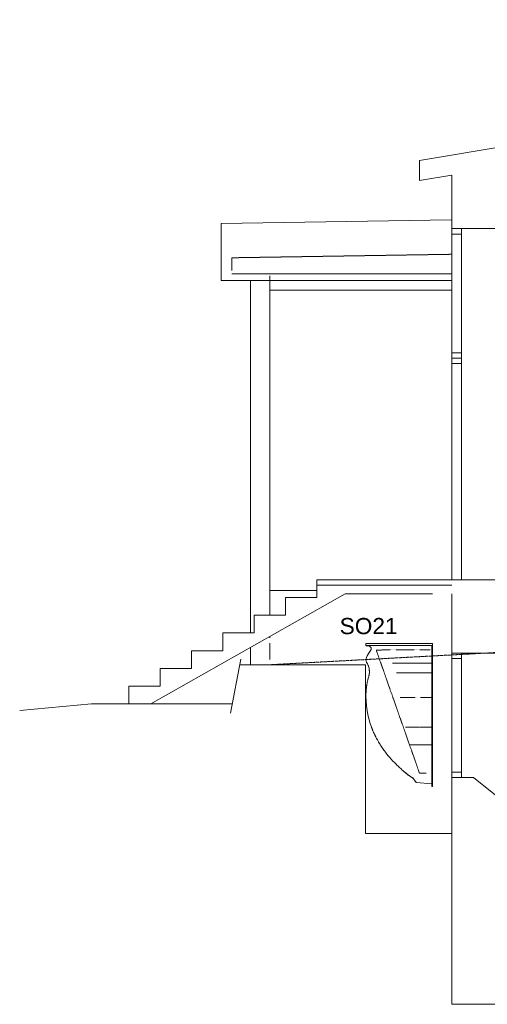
# Model space of a CAD drawing. Header units: millimetres. Extents: x -17045 to 252927, y -178787 to -18768.
# Tile 42 of 46: x 234182 to 238506, y -99490 to -90383. Entities that reach past the tile are written whole.
import ezdxf

# ---------------------------------------------------------------- set-up
doc = ezdxf.new("R2010")
doc.units = ezdxf.units.MM
doc.header["$LTSCALE"] = 10
doc.linetypes.add('PDF_IMPORT', pattern=[1, 0.8, -0.2])
for name, color, linetype in [('PDF_Geometrie', 7, 'Continuous'), ('PDF_Text', 7, 'Continuous'), ('xref', 8, 'Continuous')]:
    doc.layers.add(name, color=color, linetype=linetype)
doc.layers.add('PDF_Obecné01', color=7, linetype='Continuous', true_color=0xd80000)
doc.styles.add('PDF Arial', font='arial.ttf')

# ---------------------------------------------------------------- blocks, each defined once
blk = doc.blocks.new('řez A-A')
at = {"layer": 'PDF_Geometrie', "color": 9, "lineweight": 9}
for p, q in [((58598.6, -36759.9), (50843.9, -38061)), ((50843.9, -38061), (50843.9, -38248.4)), ((50843.9, -38248.4), (51143.7, -38198.1)), ((51143.7, -38198.1), (51143.7, -38692.3)), ((51143.7, -38692.3), (51593.4, -38692.3)), ((51143.7, -41940.1), (51143.7, -38692.3)), ((51233.6, -41940.1), (51233.6, -38692.3)), ((51143.7, -38742.3), (51233.6, -38742.3)), ((49110.1, -39079.1), (49110.1, -38962.1)), ((49110.1, -38962.1), (49110.1, -38962.1)), ((51143.7, -38929.8), (51143.7, -38929.8)), ((49110.1, -39112), (49110.1, -39112)), ((49110.1, -39112), (49110.1, -39112)), ((49459.9, -39112), (49459.9, -39112)), ((51143.7, -39112), (51143.7, -39112)), ((49280, -39172), (49280, -42432.6)), ((49459.9, -39261.9), (51143.7, -39261.9)), ((51143.7, -39841.5), (51233.6, -39841.5)), ((51143.7, -39891.5), (51233.6, -39891.5)), ((51143.7, -39941.5), (51233.6, -39941.5)), ((49894.5, -42104.2), (49894.5, -41940.1)), ((49894.5, -41940.1), (59468, -41940.2)), ((48358.5, -43089.3), (50157.8, -42070)), ((49459.8, -42040), (49894.5, -42040)), ((50157.8, -42070), (50963.8, -42070)), ((51143.7, -42070), (51143.7, -42619.6)), ((49604.7, -42268.4), (49604.7, -42104.2)), ((49604.7, -42104.2), (49894.5, -42104.2)), ((49898.7, -42217.9), (49898.7, -42216.8)), ((49314.9, -42432.6), (49314.9, -42268.4)), ((49314.9, -42268.4), (49604.7, -42268.4)), ((49459.8, -42268.4), (49459.8, -42268.4)), ((49025.1, -42596.8), (49025.1, -42432.6)), ((49025.1, -42432.6), (49314.9, -42432.6)), ((49459.8, -42476.8), (49459.8, -42465.4)), ((49459.8, -42676.7), (49459.8, -42526.8)), ((48735.3, -42760.9), (48735.3, -42596.8)), ((48735.3, -42596.8), (49025.1, -42596.8)), ((49280, -42567.3), (49280, -42726.5)), ((51143.7, -42619.6), (51593.4, -42619.6)), ((51143.7, -42619.6), (51143.7, -43129.3)), ((51143.7, -43768.8), (51143.7, -42619.6)), ((51233.6, -43768.8), (51233.6, -42619.6)), ((51233.6, -42669.6), (51143.7, -42669.6)), ((48445.5, -42925.1), (48445.5, -42760.9)), ((48445.5, -42760.9), (48735.3, -42760.9)), ((50344.2, -42726.5), (49181.3, -42726.5)), ((48155.7, -43089.3), (48155.7, -42925.1)), ((48155.7, -42925.1), (48445.5, -42925.1)), ((47811.6, -43089.3), (47146.9, -43150.2)), ((51233.6, -43718.9), (51143.7, -43718.9)), ((51143.7, -43768.8), (51343.5, -43768.8)), ((51143.7, -43768.8), (51143.7, -43768.8)), ((51343.5, -43768.8), (51593.4, -43968.7)), ((51143.7, -45867.4), (51143.7, -45867.4)), ((51143.7, -45867.4), (51143.7, -45867.4))]:
    blk.add_line(p, q, dxfattribs=at)
at = {"layer": 'PDF_Geometrie', "color": 9, "linetype": 'PDF_IMPORT', "lineweight": 9, "ltscale": 0.11811}
for p, q in [((49110.1, -38962.1), (51143.7, -38929.8)), ((49110.1, -39112), (51143.7, -39112))]:
    blk.add_line(p, q, dxfattribs=at)
at = {"layer": 'PDF_Geometrie', "color": 9, "linetype": 'PDF_IMPORT', "lineweight": 9, "ltscale": 0.118111}
blk.add_line((49459.8, -42268.4), (49459.9, -39129.1), dxfattribs=at)
at = {"layer": 'PDF_Geometrie', "color": 9, "linetype": 'PDF_IMPORT', "lineweight": 9, "ltscale": 0.283465}
blk.add_line((49459.8, -42726.5), (57549.3, -42289.9), dxfattribs=at)
at = {"layer": 'PDF_Geometrie', "color": 9, "linetype": 'PDF_IMPORT', "lineweight": 9, "ltscale": 0.236221}
for p, q in [((51143.7, -43768.8), (51143.7, -45867.4)), ((51143.7, -45867.4), (51743.2, -45867.4))]:
    blk.add_line(p, q, dxfattribs=at)
at = {"layer": 'PDF_Obecné01', "color": 9, "lineweight": 9}
for p, q in [((49010.2, -38644), (51138.1, -38610)), ((49010.2, -39172), (49010.2, -38644)), ((51143.7, -39172), (49010.2, -39172)), ((49894.5, -41990), (51143.7, -41990.1)), ((50963.8, -42529.7), (50349.2, -42529.7)), ((50349.2, -42529.7), (50349.2, -42549.1)), ((50963.8, -43852.4), (50963.8, -42529.7)), ((50349.2, -42549.1), (50963.7, -42549.1)), ((50373.2, -42550.7), (50356.2, -42550.7)), ((50361.3, -42643.3), (50379.1, -42613.5)), ((50379.1, -42613.5), (50396, -42586.8)), ((50379.8, -42553.1), (50379.6, -42553)), ((50379.6, -42553), (50379.7, -42553)), ((50379.7, -42553), (50379.7, -42553)), ((50380, -42553.3), (50379.8, -42553.1)), ((50383.1, -42555.9), (50380, -42553.3)), ((50397.1, -42584.5), (50382, -42608.9)), ((50385.5, -42557.9), (50383.1, -42555.9)), ((50387.6, -42559.7), (50385.5, -42557.9)), ((50389, -42560.9), (50387.6, -42559.7)), ((50389.4, -42561.2), (50389, -42560.9)), ((50389.5, -42561.2), (50389.4, -42561.2)), ((50389.6, -42561.4), (50389.5, -42561.2)), ((50389.7, -42561.5), (50389.6, -42561.4)), ((50390, -42561.7), (50389.7, -42561.5)), ((50390.4, -42562), (50390, -42561.7)), ((50390.9, -42562.4), (50390.4, -42562)), ((50391, -42562.5), (50390.9, -42562.4)), ((50391.2, -42562.7), (50391, -42562.5)), ((50391.3, -42562.8), (50391.2, -42562.7)), ((50391.4, -42562.9), (50391.3, -42562.8)), ((50391.7, -42563.1), (50391.4, -42562.9)), ((50392.1, -42563.4), (50391.7, -42563.1)), ((50393.1, -42564.4), (50392.1, -42563.4)), ((50394.7, -42566.2), (50393.1, -42564.4)), ((50394.1, -42565.6), (50394.1, -42565.6)), ((50395.7, -42567.6), (50394.7, -42566.2)), ((50394.7, -42566.4), (50395.5, -42567.6)), ((50394.7, -42566.4), (50394.7, -42566.4)), ((50395.5, -42567.6), (50396.7, -42569.8)), ((50395.5, -42567.6), (50395.5, -42567.6)), ((50396.7, -42569.5), (50395.7, -42567.6)), ((50396, -42586.7), (50396.1, -42586.6)), ((50396, -42586.8), (50396, -42586.7)), ((50396.1, -42586.6), (50396.2, -42586.5)), ((50396.2, -42586.4), (50396.3, -42586.3)), ((50396.2, -42586.5), (50396.2, -42586.4)), ((50396.3, -42586.3), (50396.7, -42585.5)), ((50396.5, -42585.8), (50397, -42584.7)), ((50396.5, -42585.8), (50396.5, -42585.8)), ((50396.8, -42569.7), (50396.7, -42569.5)), ((50396.7, -42569.8), (50396.7, -42569.8)), ((50396.7, -42585.5), (50397.7, -42582.9)), ((50397.1, -42570.4), (50396.8, -42569.7)), ((50396.8, -42570.1), (50396.8, -42570.1)), ((50397, -42584.7), (50397.4, -42583.5)), ((50397, -42584.7), (50397, -42584.7)), ((50397, -42584.7), (50397, -42584.7)), ((50397.8, -42572.3), (50397.1, -42570.4)), ((50397.4, -42583.5), (50397.8, -42582.3)), ((50397.4, -42583.5), (50397.4, -42583.5)), ((50397.4, -42583.5), (50397.4, -42583.5)), ((50397.5, -42572.2), (50397.5, -42572.2)), ((50397.7, -42572.9), (50398.2, -42575.7)), ((50397.7, -42572.9), (50397.7, -42572.9)), ((50397.7, -42582.9), (50398.5, -42577.4)), ((50398.5, -42577.4), (50397.8, -42572.3)), ((50397.8, -42582.3), (50397.8, -42582.3)), ((50397.8, -42582.3), (50397.8, -42582.3)), ((50397.9, -42581.5), (50397.9, -42581.5)), ((50398, -42581), (50398.2, -42579.7)), ((50398, -42581), (50398, -42581)), ((50398.2, -42575.7), (50398.2, -42575.7)), ((50398.2, -42579.7), (50398.2, -42579.7)), ((50398.2, -42579.7), (50398.2, -42579.7)), ((50398.3, -42575.9), (50398.3, -42577.2)), ((50398.3, -42577.2), (50398.3, -42577.2)), ((50398.3, -42578.7), (50398.3, -42578.7)), ((50444, -42590.4), (50449.9, -42590.4)), ((50449.9, -42590.4), (50451.9, -42590.4)), ((50449.9, -42590.4), (50449.9, -42590.4)), ((50451.9, -42590.4), (50459.9, -42590.3)), ((50451.9, -42590.4), (50451.9, -42590.4)), ((50451.9, -42590.4), (50451.9, -42590.4)), ((50459.9, -42590.3), (50461.7, -42590.3)), ((50459.9, -42590.3), (50459.9, -42590.3)), ((50459.9, -42590.3), (50459.9, -42590.3)), ((50461.7, -42590.3), (50475.9, -42590.2)), ((50461.7, -42590.3), (50461.7, -42590.3)), ((50461.7, -42590.3), (50461.7, -42590.3)), ((50475.9, -42590.2), (50479.5, -42590.2)), ((50475.9, -42590.2), (50475.9, -42590.2)), ((50475.9, -42590.2), (50475.9, -42590.2)), ((50479.5, -42590.2), (50483.9, -42590.2)), ((50479.5, -42590.2), (50479.5, -42590.2)), ((50479.5, -42590.2), (50479.5, -42590.2)), ((50483.9, -42590.2), (50491.9, -42590.2)), ((50483.9, -42590.2), (50483.9, -42590.2)), ((50483.9, -42590.2), (50483.9, -42590.2)), ((50491.9, -42590.2), (50497.3, -42590.1)), ((50491.9, -42590.2), (50491.9, -42590.2)), ((50491.9, -42590.2), (50491.9, -42590.2)), ((50497.3, -42590.1), (50507.9, -42590.1)), ((50497.3, -42590.1), (50497.3, -42590.1)), ((50497.3, -42590.1), (50497.3, -42590.1)), ((50507.9, -42590.1), (50515.1, -42590)), ((50507.9, -42590.1), (50507.9, -42590.1)), ((50507.9, -42590.1), (50507.9, -42590.1)), ((50515.1, -42590), (50515.1, -42590)), ((50515.1, -42590), (50515.1, -42590)), ((50515.9, -42590), (50523.9, -42590)), ((50515.9, -42590), (50515.9, -42590)), ((50523.9, -42590), (50532.9, -42589.9)), ((50523.9, -42590), (50523.9, -42590)), ((50523.9, -42590), (50523.9, -42590)), ((50532.9, -42589.9), (50539.9, -42589.9)), ((50532.9, -42589.9), (50532.9, -42589.9)), ((50532.9, -42589.9), (50532.9, -42589.9)), ((50539.9, -42589.9), (50547.9, -42589.9)), ((50539.9, -42589.9), (50539.9, -42589.9)), ((50539.9, -42589.9), (50539.9, -42589.9)), ((50547.9, -42589.9), (50550.7, -42589.8)), ((50547.9, -42589.9), (50547.9, -42589.9)), ((50547.9, -42589.9), (50547.9, -42589.9)), ((50550.7, -42589.8), (50555.9, -42589.8)), ((50550.7, -42589.8), (50550.7, -42589.8)), ((50550.7, -42589.8), (50550.7, -42589.8)), ((50555.9, -42589.8), (50563.9, -42589.8)), ((50555.9, -42589.8), (50555.9, -42589.8)), ((50555.9, -42589.8), (50555.9, -42589.8)), ((50563.9, -42589.8), (50572, -42589.7)), ((50563.9, -42589.8), (50563.9, -42589.8)), ((50563.9, -42589.8), (50563.9, -42589.8)), ((50572, -42589.7), (50573.3, -42589.7)), ((50572, -42589.7), (50572, -42589.7)), ((50572, -42589.7), (50572, -42589.7)), ((50580, -42589.7), (50580, -42589.7)), ((50580, -42589.7), (50580, -42589.7)), ((50586.4, -42589.7), (50586.4, -42589.7)), ((50586.4, -42589.7), (50586.4, -42589.7)), ((50588, -42589.6), (50588, -42589.6)), ((50588, -42589.6), (50588, -42589.6)), ((50596, -42589.6), (50596, -42589.6)), ((50596, -42589.6), (50596, -42589.6)), ((50604, -42589.6), (50604, -42589.6)), ((50604, -42589.6), (50604, -42589.6)), ((50612, -42589.5), (50612, -42589.5)), ((50612, -42589.5), (50612, -42589.5)), ((50620, -42589.5), (50620, -42589.5)), ((50620, -42589.5), (50620, -42589.5)), ((50622, -42589.5), (50622, -42589.5)), ((50622, -42589.5), (50622, -42589.5)), ((50627.7, -42589.5), (50628.1, -42589.5)), ((50628.1, -42589.5), (50628.1, -42589.5)), ((50628.1, -42589.5), (50628.1, -42589.5)), ((50629.4, -42589.4), (50636.1, -42589.4)), ((50636.1, -42589.4), (50639.9, -42589.4)), ((50636.1, -42589.4), (50636.1, -42589.4)), ((50636.1, -42589.4), (50636.1, -42589.4)), ((50639.9, -42589.4), (50652.1, -42589.4)), ((50639.9, -42589.4), (50639.9, -42589.4)), ((50639.9, -42589.4), (50639.9, -42589.4)), ((50652.1, -42589.4), (50657.7, -42589.3)), ((50652.1, -42589.4), (50652.1, -42589.4)), ((50652.1, -42589.4), (50652.1, -42589.4)), ((50657.7, -42589.3), (50660.1, -42589.3)), ((50657.7, -42589.3), (50657.7, -42589.3)), ((50657.7, -42589.3), (50657.7, -42589.3)), ((50660.1, -42589.3), (50668.1, -42589.3)), ((50660.1, -42589.3), (50660.1, -42589.3)), ((50660.1, -42589.3), (50660.1, -42589.3)), ((50668.1, -42589.3), (50675.5, -42589.3)), ((50668.1, -42589.3), (50668.1, -42589.3)), ((50668.1, -42589.3), (50668.1, -42589.3)), ((50675.5, -42589.3), (50684.2, -42589.2)), ((50675.5, -42589.3), (50675.5, -42589.3)), ((50675.5, -42589.3), (50675.5, -42589.3)), ((50684.2, -42589.2), (50692.2, -42589.2)), ((50684.2, -42589.2), (50684.2, -42589.2)), ((50684.2, -42589.2), (50684.2, -42589.2)), ((50692.2, -42589.2), (50693.4, -42589.2)), ((50692.2, -42589.2), (50692.2, -42589.2)), ((50692.2, -42589.2), (50692.2, -42589.2)), ((50693.4, -42589.2), (50700.2, -42589.2)), ((50693.4, -42589.2), (50693.4, -42589.2)), ((50693.4, -42589.2), (50693.4, -42589.2)), ((50700.2, -42589.2), (50708.2, -42589.2)), ((50700.2, -42589.2), (50700.2, -42589.2)), ((50700.2, -42589.2), (50700.2, -42589.2)), ((50708.2, -42589.2), (50711.2, -42589.2)), ((50708.2, -42589.2), (50708.2, -42589.2)), ((50708.2, -42589.2), (50708.2, -42589.2)), ((50711.2, -42589.2), (50716.2, -42589.2)), ((50711.2, -42589.2), (50711.2, -42589.2)), ((50711.2, -42589.2), (50711.2, -42589.2)), ((50716.2, -42589.2), (50724.2, -42589.1)), ((50716.2, -42589.2), (50716.2, -42589.2)), ((50716.2, -42589.2), (50716.2, -42589.2)), ((50724.2, -42589.1), (50729, -42589.1)), ((50724.2, -42589.1), (50724.2, -42589.1)), ((50724.2, -42589.1), (50724.2, -42589.1)), ((50729, -42589.1), (50732.3, -42589.1)), ((50729, -42589.1), (50729, -42589.1)), ((50729, -42589.1), (50729, -42589.1)), ((50732.3, -42589.1), (50740.3, -42589.1)), ((50732.3, -42589.1), (50732.3, -42589.1)), ((50732.3, -42589.1), (50732.3, -42589.1)), ((50740.3, -42589.1), (50748.3, -42589.1)), ((50740.3, -42589.1), (50740.3, -42589.1)), ((50740.3, -42589.1), (50740.3, -42589.1)), ((50748.3, -42589.1), (50756.3, -42589.1)), ((50748.3, -42589.1), (50748.3, -42589.1)), ((50748.3, -42589.1), (50748.3, -42589.1)), ((50756.3, -42589.1), (50764.3, -42589.1)), ((50756.3, -42589.1), (50756.3, -42589.1)), ((50756.3, -42589.1), (50756.3, -42589.1)), ((50764.3, -42589.1), (50764.3, -42589.1)), ((50764.3, -42589.1), (50764.3, -42589.1)), ((50764.7, -42589.1), (50768.3, -42589)), ((50764.7, -42589.1), (50764.7, -42589.1)), ((50768.3, -42589), (50780.3, -42589)), ((50768.3, -42589), (50768.3, -42589)), ((50768.3, -42589), (50768.3, -42589)), ((50780.3, -42589), (50782.5, -42589)), ((50780.3, -42589), (50780.3, -42589)), ((50780.3, -42589), (50780.3, -42589)), ((50782.5, -42589), (50788.3, -42589)), ((50782.5, -42589), (50782.5, -42589)), ((50782.5, -42589), (50782.5, -42589)), ((50788.3, -42589), (50791.4, -42589)), ((50788.3, -42589), (50788.3, -42589)), ((50788.3, -42589), (50788.3, -42589)), ((50791.4, -42589), (50795.3, -42589)), ((50791.4, -42589), (50791.4, -42589)), ((50791.4, -42589), (50791.4, -42589)), ((50796.3, -42589), (50796.3, -42589)), ((50796.3, -42589), (50796.3, -42589)), ((50800.3, -42589), (50800.3, -42589)), ((50800.3, -42589), (50800.3, -42589)), ((50804.3, -42589), (50804.3, -42589)), ((50804.3, -42589), (50804.3, -42589)), ((50812.3, -42589), (50812.3, -42589)), ((50812.3, -42589), (50812.3, -42589)), ((50818.1, -42589), (50818.1, -42589)), ((50818.1, -42589), (50818.1, -42589)), ((50820.3, -42589), (50820.3, -42589)), ((50820.3, -42589), (50820.3, -42589)), ((50828.3, -42589), (50828.3, -42589)), ((50828.3, -42589), (50828.3, -42589)), ((50835.9, -42589), (50835.9, -42589)), ((50835.9, -42589), (50835.9, -42589)), ((50844.3, -42588.9), (50844.3, -42588.9)), ((50844.3, -42588.9), (50844.3, -42588.9)), ((50844.8, -42588.9), (50844.8, -42588.9)), ((50846.1, -42588.9), (50852.3, -42588.9)), ((50852.3, -42588.9), (50853.7, -42588.9)), ((50852.3, -42588.9), (50852.3, -42588.9)), ((50852.3, -42588.9), (50852.3, -42588.9)), ((50853.7, -42588.9), (50860.3, -42588.9)), ((50853.7, -42588.9), (50853.7, -42588.9)), ((50853.7, -42588.9), (50853.7, -42588.9)), ((50860.3, -42588.9), (50868.3, -42588.9)), ((50860.3, -42588.9), (50860.3, -42588.9)), ((50860.3, -42588.9), (50860.3, -42588.9)), ((50868.3, -42588.9), (50871.5, -42588.9)), ((50868.3, -42588.9), (50868.3, -42588.9)), ((50868.3, -42588.9), (50868.3, -42588.9)), ((50871.5, -42588.9), (50876.3, -42588.9)), ((50871.5, -42588.9), (50871.5, -42588.9)), ((50871.5, -42588.9), (50871.5, -42588.9)), ((50876.3, -42588.9), (50884.3, -42588.9)), ((50876.3, -42588.9), (50876.3, -42588.9)), ((50876.3, -42588.9), (50876.3, -42588.9)), ((50884.3, -42588.9), (50889.3, -42588.9)), ((50884.3, -42588.9), (50884.3, -42588.9)), ((50884.3, -42588.9), (50884.3, -42588.9)), ((50889.3, -42588.9), (50892.3, -42588.9)), ((50889.3, -42588.9), (50889.3, -42588.9)), ((50889.3, -42588.9), (50889.3, -42588.9)), ((50892.3, -42588.9), (50900.3, -42588.9)), ((50892.3, -42588.9), (50892.3, -42588.9)), ((50892.3, -42588.9), (50892.3, -42588.9)), ((50900.3, -42588.9), (50907, -42588.9)), ((50900.3, -42588.9), (50900.3, -42588.9)), ((50900.3, -42588.9), (50900.3, -42588.9)), ((50907, -42588.9), (50908.2, -42588.9)), ((50907, -42588.9), (50907, -42588.9)), ((50907, -42588.9), (50907, -42588.9)), ((50908.2, -42588.9), (50920.2, -42588.8)), ((50908.2, -42588.9), (50908.2, -42588.9)), ((50908.2, -42588.9), (50908.2, -42588.9)), ((50920.2, -42588.8), (50924.1, -42588.8)), ((50920.2, -42588.8), (50920.2, -42588.8)), ((50920.2, -42588.8), (50920.2, -42588.8)), ((50924.1, -42588.8), (50930.6, -42588.8)), ((50924.1, -42588.8), (50924.1, -42588.8)), ((50924.1, -42588.8), (50924.1, -42588.8)), ((50930.6, -42588.8), (50932.1, -42588.8)), ((50930.6, -42588.8), (50930.6, -42588.8)), ((50930.6, -42588.8), (50930.6, -42588.8)), ((50932.1, -42588.8), (50940, -42588.8)), ((50932.1, -42588.8), (50932.1, -42588.8)), ((50932.1, -42588.8), (50932.1, -42588.8)), ((50940, -42588.8), (50942.4, -42588.8)), ((50940, -42588.8), (50940, -42588.8)), ((50940, -42588.8), (50940, -42588.8)), ((50942.4, -42588.8), (50942.4, -42588.8)), ((50957.7, -43852.4), (50957.7, -42549.1)), ((49191, -42676), (49095, -43173.9)), ((50349.2, -42681.5), (50350, -42672.4)), ((50350, -42690.7), (50349.2, -42681.5)), ((50350, -42672.4), (50354, -42659.1)), ((50351.5, -42696.8), (50350, -42690.7)), ((50353, -42701.2), (50351.5, -42696.8)), ((50354.4, -42704.5), (50353, -42701.2)), ((50354, -42659.1), (50361.3, -42643.3)), ((50356.9, -42709), (50354.4, -42704.5)), ((50358.3, -42711.2), (50356.9, -42709)), ((50357.2, -42709.6), (50363, -42718.1)), ((50359, -42712.3), (50358.3, -42711.2)), ((50359.8, -42713.3), (50359, -42712.3)), ((50595, -42711), (50597.2, -42711)), ((50597.2, -42711), (50598.5, -42711)), ((50598.5, -42711), (50605.5, -42711)), ((50605.5, -42711), (50607.3, -42711)), ((50607.3, -42711), (50612.4, -42711)), ((50612.4, -42711), (50616.3, -42711)), ((50616.3, -42711), (50617.6, -42711)), ((50617.6, -42711), (50627.3, -42711)), ((50627.3, -42711), (50628.2, -42711)), ((50628.2, -42711), (50638.5, -42711)), ((50638.5, -42711), (50639, -42711)), ((50639, -42711), (50650, -42711)), ((50650, -42711), (50661.2, -42711)), ((50661.2, -42711), (50661.7, -42711)), ((50661.7, -42711), (50672.5, -42711)), ((50672.5, -42711), (50684.1, -42711)), ((50684.1, -42711), (50685.5, -42711)), ((50685.5, -42711), (50695.7, -42711)), ((50695.7, -42711), (50707.6, -42711)), ((50707.6, -42711), (50710.1, -42711)), ((50710.1, -42711), (50719.6, -42711)), ((50719.6, -42711), (50722.7, -42711)), ((50722.7, -42711), (50731.8, -42711.1)), ((50731.8, -42711.1), (50735.4, -42711.1)), ((50735.4, -42711.1), (50744.1, -42711.1)), ((50744.1, -42711.1), (50761.5, -42711.1)), ((50761.5, -42711.1), (50769.3, -42711.1)), ((50769.3, -42711.1), (50774.7, -42711.1)), ((50774.7, -42711.1), (50782.1, -42711.1)), ((50782.1, -42711.1), (50788.2, -42711.1)), ((50788.2, -42711.1), (50795.1, -42711.1)), ((50795.1, -42711.1), (50808.3, -42711.1)), ((50808.3, -42711.1), (50815.6, -42711.1)), ((50815.6, -42711.1), (50821.5, -42711.1)), ((50821.5, -42711.1), (50829.5, -42711.1)), ((50829.5, -42711.1), (50835, -42711.1)), ((50835, -42711.1), (50843.6, -42711.1)), ((50843.6, -42711.1), (50848.5, -42711.1)), ((50848.5, -42711.1), (50862.2, -42711.1)), ((50862.2, -42711.1), (50872.2, -42711.1)), ((50872.2, -42711.1), (50876, -42711.1)), ((50876, -42711.1), (50883, -42711.1)), ((50883, -42711.1), (50886.8, -42711.1)), ((50886.8, -42711.1), (50890.1, -42711.1)), ((50890.1, -42711.1), (50894.2, -42711.1)), ((50894.2, -42711.1), (50897.2, -42711.1)), ((50897.2, -42711.1), (50901.7, -42711.1)), ((50901.7, -42711.1), (50904.4, -42711.1)), ((50904.4, -42711.1), (50909.2, -42711.1)), ((50909.2, -42711.1), (50911.6, -42711.1)), ((50911.6, -42711.1), (50916.7, -42711.1)), ((50916.7, -42711.1), (50918.9, -42711.1)), ((50918.9, -42711.1), (50931.9, -42711.1)), ((50931.9, -42711.1), (50933.4, -42711.1)), ((50933.4, -42711.1), (50947.9, -42711.1)), ((50947.9, -42711.1), (50952, -42711.1)), ((50952, -42711.1), (50955.1, -42711.1)), ((50955.1, -42711.1), (50958.7, -42711.1)), ((50958.7, -42711.1), (50962, -42711.1)), ((50963.8, -42659.6), (50963.8, -43728.9)), ((50344.2, -42726.5), (50344.2, -44288.5)), ((50363, -42718.1), (50365.9, -42723.1)), ((50369.6, -42730.5), (50363, -42718.1)), ((50365.9, -42723.1), (50367, -42725)), ((50367, -42725), (50370.9, -42733.5)), ((50373.4, -42739.9), (50369.6, -42730.5)), ((50370.9, -42733.5), (50372.2, -42737)), ((50375.4, -42747.5), (50373.4, -42739.9)), ((50374.6, -42744.5), (50376, -42749.6)), ((50378.5, -42762.6), (50375.4, -42747.5)), ((50376, -42749.6), (50377.3, -42755.8)), ((50377.3, -42755.8), (50378.5, -42762.6)), ((50378.5, -42762.6), (50379.2, -42767.4)), ((50380, -42774.7), (50379.2, -42767.4)), ((50379.2, -42767.4), (50379.8, -42773.2)), ((50379.8, -42773.2), (50380, -42775.8)), ((50380.7, -42790.8), (50380, -42774.7)), ((50380, -42775.8), (50380.3, -42779.1)), ((50380.2, -42806.2), (50380.3, -42804.9)), ((50380.3, -42779.1), (50380.7, -42790.8)), ((50380.5, -42802.6), (50380.3, -42779.1)), ((50380.3, -42804.9), (50380.4, -42804.6)), ((50380.4, -42803.7), (50380.5, -42803.3)), ((50380.4, -42804.3), (50380.4, -42803.7)), ((50380.4, -42804.6), (50380.4, -42804.3)), ((50380.7, -42796.7), (50380.5, -42802.6)), ((50380.5, -42803.1), (50380.5, -42802.6)), ((50380.5, -42803.3), (50380.5, -42803.1)), ((50380.7, -42790.8), (50380.7, -42796.7)), ((50632.9, -42802.7), (50718, -42802.7)), ((50718, -42802.7), (50768.7, -42802.7)), ((50768.7, -42802.7), (50816.6, -42802.7)), ((50816.6, -42802.7), (50869, -42802.7)), ((50869, -42802.7), (50962.4, -42802.7)), ((50359.2, -42898.6), (50359.8, -42895.8)), ((50359.8, -42895.8), (50361.4, -42887.6)), ((50361.4, -42887.6), (50362.5, -42882.6)), ((50362.5, -42882.6), (50363.3, -42879.2)), ((50363.3, -42879.2), (50364.4, -42874.6)), ((50364.4, -42874.6), (50365.4, -42870.4)), ((50365.4, -42870.4), (50366.4, -42866.6)), ((50366.4, -42866.6), (50367.7, -42861.3)), ((50367.7, -42861.3), (50368.4, -42858.7)), ((50368.4, -42858.7), (50370.2, -42851.8)), ((50370.2, -42851.8), (50370.4, -42850.7)), ((50370.4, -42850.7), (50372.5, -42842.8)), ((50372.5, -42842.8), (50372.6, -42842.2)), ((50372.6, -42842.2), (50374.5, -42834.8)), ((50374.5, -42834.8), (50375.1, -42832.3)), ((50375.1, -42832.3), (50375.4, -42830.8)), ((50375.4, -42830.8), (50376.3, -42827.3)), ((50376.3, -42827.3), (50376.4, -42826.8)), ((50376.4, -42826.8), (50377.3, -42822.8)), ((50377.3, -42822.8), (50377.4, -42822.3)), ((50377.4, -42822.3), (50378.2, -42818.8)), ((50378.2, -42818.8), (50378.5, -42817.3)), ((50378.5, -42817.3), (50379, -42814.8)), ((50379, -42814.8), (50379.3, -42812.8)), ((50379.3, -42812.8), (50379.4, -42812.3)), ((50379.4, -42812.3), (50379.6, -42810.7)), ((50379.6, -42810.7), (50379.8, -42809.9)), ((50379.8, -42809.9), (50379.9, -42808.7)), ((50379.9, -42808.7), (50380.1, -42807.4)), ((50380.1, -42807.4), (50380.2, -42806.7)), ((50380.2, -42806.7), (50380.2, -42806.2)), ((50349, -42994.1), (50349.6, -42980.7)), ((50349.6, -42980.1), (50350.2, -42971.9)), ((50349.6, -42980.7), (50349.6, -42980.1)), ((50350.2, -42971.9), (50350.6, -42967.2)), ((50350.6, -42967.2), (50350.9, -42963.7)), ((50350.9, -42963.7), (50351.9, -42953.7)), ((50351.9, -42953.7), (50352.5, -42947.4)), ((50352.5, -42947.4), (50352.6, -42946.8)), ((50352.6, -42946.8), (50353.4, -42939.9)), ((50353.4, -42939.3), (50354.2, -42932.9)), ((50353.4, -42939.9), (50353.4, -42939.3)), ((50354.2, -42932.9), (50354.4, -42931.1)), ((50354.4, -42931.1), (50355, -42925.8)), ((50355, -42925.8), (50355.4, -42923)), ((50355.4, -42923), (50356, -42918.6)), ((50356, -42918.6), (50356.5, -42914.8)), ((50356.5, -42914.8), (50357.1, -42911.2)), ((50357.1, -42911.2), (50357.8, -42906.7)), ((50357.8, -42906.7), (50359.2, -42898.6)), ((50348.8, -43004.7), (50348.9, -43000.7)), ((50348.8, -43007.2), (50348.8, -43004.7)), ((50348.8, -43012.9), (50348.8, -43007.2)), ((50348.9, -43019.7), (50348.8, -43012.9)), ((50348.9, -42996.5), (50349, -42994.1)), ((50348.9, -43000.7), (50348.9, -42996.5)), ((50349, -43023.9), (50348.9, -43019.7)), ((50349, -43025.7), (50349, -43023.9)), ((50349.1, -43029.3), (50349, -43025.7)), ((50349.5, -43046.9), (50349.1, -43029.3)), ((50350.4, -43064.5), (50349.5, -43046.9)), ((50350.4, -43064.5), (50353.1, -43099.5)), ((50353.1, -43099.5), (50350.4, -43064.5)), ((50666.7, -43029.3), (50708.7, -43029.3)), ((50666.7, -43029.3), (50666.7, -43029.3)), ((50708.7, -43029.3), (50804.5, -43029.3)), ((50708.7, -43029.3), (50708.7, -43029.3)), ((50708.7, -43029.3), (50708.7, -43029.3)), ((50818.1, -43029.3), (50818.1, -43029.3)), ((50818.1, -43029.3), (50818.1, -43029.3)), ((50854.2, -43029.3), (50956.4, -43029.3)), ((50956.4, -43029.3), (50956.4, -43029.3)), ((47811.6, -43089.3), (49111.3, -43089.3)), ((50357.3, -43134.3), (50353.1, -43099.5)), ((50363.1, -43168.9), (50357.3, -43134.3)), ((50370.1, -43201.8), (50363.1, -43168.9)), ((50378.6, -43235.1), (50370.1, -43201.8)), ((50388.7, -43269.1), (50378.6, -43235.1)), ((50400.5, -43304), (50388.7, -43269.1)), ((50401.3, -43306.3), (50400.5, -43304)), ((50401.5, -43306.9), (50401.3, -43306.3)), ((50403, -43310.8), (50401.5, -43306.9)), ((50403.6, -43312.4), (50403, -43310.8)), ((50405.5, -43317.5), (50403.6, -43312.4)), ((50406.8, -43320.9), (50405.5, -43317.5)), ((50408.1, -43324.3), (50406.8, -43320.9)), ((50409.2, -43327), (50408.1, -43324.3)), ((50410.7, -43331), (50409.2, -43327)), ((50412.6, -43335.7), (50410.7, -43331)), ((50413.5, -43337.6), (50412.6, -43335.7)), ((50416.2, -43344.2), (50413.5, -43337.6)), ((50416.3, -43344.3), (50416.2, -43344.2)), ((50419.2, -43350.9), (50416.3, -43344.3)), ((50420.2, -43353.2), (50419.2, -43350.9)), ((50716.1, -43304), (50725.3, -43304)), ((50716.1, -43304), (50716.1, -43304)), ((50725.3, -43304), (50743.2, -43304)), ((50725.3, -43304), (50725.3, -43304)), ((50743.2, -43304), (50747.1, -43304)), ((50743.2, -43304), (50743.2, -43304)), ((50747.1, -43304), (50772.6, -43304)), ((50747.1, -43304), (50747.1, -43304)), ((50772.6, -43304), (50780.5, -43304)), ((50772.6, -43304), (50772.6, -43304)), ((50780.5, -43304), (50802.4, -43304)), ((50780.5, -43304), (50780.5, -43304)), ((50802.4, -43304), (50804.4, -43304)), ((50849.4, -43304), (50849.4, -43304)), ((50863.1, -43304), (50884.7, -43304)), ((50863.1, -43304), (50863.1, -43304)), ((50884.7, -43304), (50894, -43304)), ((50884.7, -43304), (50884.7, -43304)), ((50894, -43304), (50920.4, -43304)), ((50894, -43304), (50894, -43304)), ((50920.4, -43304), (50925.2, -43304)), ((50920.4, -43304), (50920.4, -43304)), ((50925.2, -43304), (50944.5, -43304)), ((50925.2, -43304), (50925.2, -43304)), ((50944.5, -43304), (50956.6, -43304)), ((50944.5, -43304), (50944.5, -43304)), ((50956.6, -43304), (50956.6, -43304)), ((50422.2, -43357.4), (50420.2, -43353.2)), ((50422.5, -43358.1), (50422.2, -43357.4)), ((50424.9, -43363.4), (50422.5, -43358.1)), ((50425.2, -43364), (50424.9, -43363.4)), ((50427.6, -43369), (50425.2, -43364)), ((50428.3, -43370.5), (50427.6, -43369)), ((50430.5, -43375), (50428.3, -43370.5)), ((50431.4, -43377), (50430.5, -43375)), ((50433.5, -43381.3), (50431.4, -43377)), ((50434.6, -43383.5), (50433.5, -43381.3)), ((50436.8, -43387.9), (50434.6, -43383.5)), ((50437.8, -43389.9), (50436.8, -43387.9)), ((50440.2, -43394.8), (50437.8, -43389.9)), ((50441, -43396.4), (50440.2, -43394.8)), ((50443.9, -43402.1), (50441, -43396.4)), ((50447.6, -43409.2), (50443.9, -43402.1)), ((50447.8, -43409.6), (50447.6, -43409.2)), ((50452, -43417.3), (50447.8, -43409.6)), ((50454.5, -43421.9), (50452, -43417.3)), ((50461, -43433.4), (50454.5, -43421.9)), ((50461.6, -43434.4), (50461, -43433.4)), ((50465.2, -43440.7), (50461.6, -43434.4)), ((50465.8, -43441.7), (50465.2, -43440.7)), ((50468.8, -43446.9), (50465.8, -43441.7)), ((50470.7, -43450.1), (50468.8, -43446.9)), ((50472.5, -43453.1), (50470.7, -43450.1)), ((50475.8, -43458.5), (50472.5, -43453.1)), ((50476.2, -43459.2), (50475.8, -43458.5)), ((50481, -43466.9), (50476.2, -43459.2)), ((50483.9, -43471.4), (50481, -43466.9)), ((50486.4, -43475.2), (50483.9, -43471.4)), ((50487.9, -43477.5), (50486.4, -43475.2)), ((50489.1, -43479.4), (50487.9, -43477.5)), ((50491.8, -43483.5), (50489.1, -43479.4)), ((50494.1, -43487), (50491.8, -43483.5)), ((50497.9, -43492.5), (50494.1, -43487)), ((50498.8, -43493.9), (50497.9, -43492.5)), ((50504, -43501.5), (50498.8, -43493.9)), ((50505.9, -43504.2), (50504, -43501.5)), ((50516.5, -43519.1), (50505.9, -43504.2)), ((50520.2, -43524.1), (50516.5, -43519.1)), ((50529.3, -43536.2), (50520.2, -43524.1)), ((50780.6, -43466.3), (50748.4, -43466.3)), ((50825, -43466.3), (50780.6, -43466.3)), ((50962.7, -43466.3), (50825, -43466.3)), ((50534.9, -43543.5), (50529.3, -43536.2)), ((50542.3, -43552.9), (50534.9, -43543.5)), ((50555.6, -43569.2), (50542.3, -43552.9)), ((50569.3, -43585.4), (50555.6, -43569.2)), ((50583.3, -43601.2), (50569.3, -43585.4)), ((50597.7, -43616.9), (50583.3, -43601.2)), ((50612.3, -43632.2), (50597.7, -43616.9)), ((50627.2, -43647.3), (50612.3, -43632.2)), ((50634.8, -43654.7), (50627.2, -43647.3)), ((50642.4, -43662), (50634.8, -43654.7)), ((50657.7, -43676.5), (50642.4, -43662)), ((50673.3, -43690.6), (50657.7, -43676.5)), ((50684.6, -43700.5), (50673.3, -43690.6)), ((50689.1, -43704.4), (50684.6, -43700.5)), ((50693.6, -43708.3), (50689.1, -43704.4)), ((50702.7, -43716.1), (50693.6, -43708.3)), ((50705, -43718), (50702.7, -43716.1)), ((50711.8, -43723.7), (50705, -43718)), ((50739.6, -43746.9), (50711.8, -43723.7)), ((50713, -43724.6), (50711.8, -43723.7)), ((50716.4, -43727.5), (50713, -43724.6)), ((50719.5, -43730), (50716.4, -43727.5)), ((50721, -43731.2), (50719.5, -43730)), ((50722.3, -43732.3), (50721, -43731.2)), ((50723.8, -43733.5), (50722.3, -43732.3)), ((50725.8, -43735.1), (50723.8, -43733.5)), ((50729.3, -43737.9), (50725.8, -43735.1)), ((50729.5, -43738), (50729.3, -43737.9)), ((50730.8, -43739), (50729.5, -43738)), ((50732.9, -43740.7), (50730.8, -43739)), ((50738.1, -43744.6), (50732.9, -43740.7)), ((50740.1, -43746.1), (50738.1, -43744.6)), ((50762.2, -43761.5), (50739.6, -43746.9)), ((50740.9, -43746.7), (50740.1, -43746.1)), ((50746.9, -43751.1), (50740.9, -43746.7)), ((50747.4, -43751.4), (50746.9, -43751.1)), ((50754.7, -43756.5), (50747.4, -43751.4)), ((50755.8, -43757.3), (50754.7, -43756.5)), ((50761.7, -43761.2), (50755.8, -43757.3)), ((50762.2, -43761.5), (50761.7, -43761.2)), ((50764.9, -43763.3), (50762.2, -43761.5)), ((50769.7, -43766.3), (50764.9, -43763.3)), ((50769.7, -43766.3), (50784.8, -43775.9)), ((50774.1, -43769), (50769.7, -43766.3)), ((50780.3, -43772.8), (50774.1, -43769)), ((50783.2, -43774.4), (50780.3, -43772.8)), ((50814.2, -43815), (50783.2, -43773.8)), ((50783.5, -43774.6), (50783.2, -43774.4)), ((50843, -43730.5), (50843, -43730.5)), ((50844.4, -43730.5), (50847.2, -43730.5)), ((50847.8, -43730.5), (50847.8, -43730.5)), ((50851.4, -43730.4), (50854.7, -43730.4)), ((50851.4, -43730.4), (50851.4, -43730.4)), ((50854.7, -43730.4), (50860.1, -43730.4)), ((50854.7, -43730.4), (50854.7, -43730.4)), ((50860.1, -43730.4), (50861.8, -43730.3)), ((50860.1, -43730.4), (50860.1, -43730.4)), ((50861.8, -43730.3), (50869, -43730.3)), ((50861.8, -43730.3), (50861.8, -43730.3)), ((50869, -43730.3), (50872.8, -43730.2)), ((50869, -43730.3), (50869, -43730.3)), ((50872.8, -43730.2), (50876.4, -43730.2)), ((50872.8, -43730.2), (50872.8, -43730.2)), ((50876.4, -43730.2), (50878.3, -43730.2)), ((50876.4, -43730.2), (50876.4, -43730.2)), ((50878.3, -43730.2), (50887.7, -43730.1)), ((50878.3, -43730.2), (50878.3, -43730.2)), ((50887.7, -43730.1), (50891.7, -43730)), ((50887.7, -43730.1), (50887.7, -43730.1)), ((50891.7, -43730), (50897.4, -43729.9)), ((50891.7, -43730), (50891.7, -43730)), ((50897.4, -43729.9), (50903.9, -43729.8)), ((50897.4, -43729.9), (50897.4, -43729.9)), ((50903.9, -43729.8), (50907.2, -43729.8)), ((50903.9, -43729.8), (50903.9, -43729.8)), ((50907.2, -43729.8), (50907.2, -43729.8)), ((50957.7, -43829.4), (50814.2, -43815)), ((50963.7, -43852.4), (50957.7, -43852.4)), ((50344.2, -44288.5), (51143.7, -44288.5))]:
    blk.add_line(p, q, dxfattribs=at)
at = {"layer": 'PDF_Obecné01', "color": 9, "linetype": 'PDF_IMPORT', "lineweight": 9}
for p, q in [((50389.4, -42561.2), (50392.4, -42563.8)), ((50396.4, -42586.1), (50396, -42586.9)), ((50398.3, -42575.9), (50398.3, -42578.7))]:
    blk.add_line(p, q, dxfattribs=at)
at = {"layer": 'PDF_Obecné01', "color": 9, "linetype": 'PDF_IMPORT', "lineweight": 9, "ltscale": 0.000826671}
blk.add_line((50392.9, -42564.3), (50394.7, -42566.4), dxfattribs=at)
at = {"layer": 'PDF_Obecné01', "color": 9, "linetype": 'PDF_IMPORT', "lineweight": 9, "ltscale": 0.001093}
for p, q in [((50444, -42590.4), (50844.4, -43730.5)), ((50844.4, -43730.5), (50851.4, -43730.4))]:
    blk.add_line(p, q, dxfattribs=at)
at = {"layer": 'PDF_Obecné01', "color": 9, "linetype": 'PDF_IMPORT', "lineweight": 9, "ltscale": 0.006906}
blk.add_line((50802.4, -43304), (50863.1, -43304), dxfattribs=at)
at = {"layer": 'PDF_Obecné01', "color": 9, "lineweight": 9}
for centre, radius, start, end in [((50356.2, -42544.7), 5.99, 228.06392, 270.0021), ((50373.1, -42560.8), 10.1, 50.02099, 89.96751)]:
    blk.add_arc(centre, radius, start, end, dxfattribs=at)
at = {"layer": 'PDF_Text', "color": 9, "lineweight": 9, "style": 'PDF Arial'}
blk.add_text('SO21', height=149.92, rotation=359.99954, dxfattribs=at).set_placement((50105.7, -42443.5))

msp = doc.modelspace()

# ---------------------------------------------------------------- block references
at = {"layer": 'xref', "rotation": 0.000458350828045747}
msp.add_blockref('řez A-A', (187034.3, -53623.1), dxfattribs=at)

doc.saveas('drawing.dxf')
